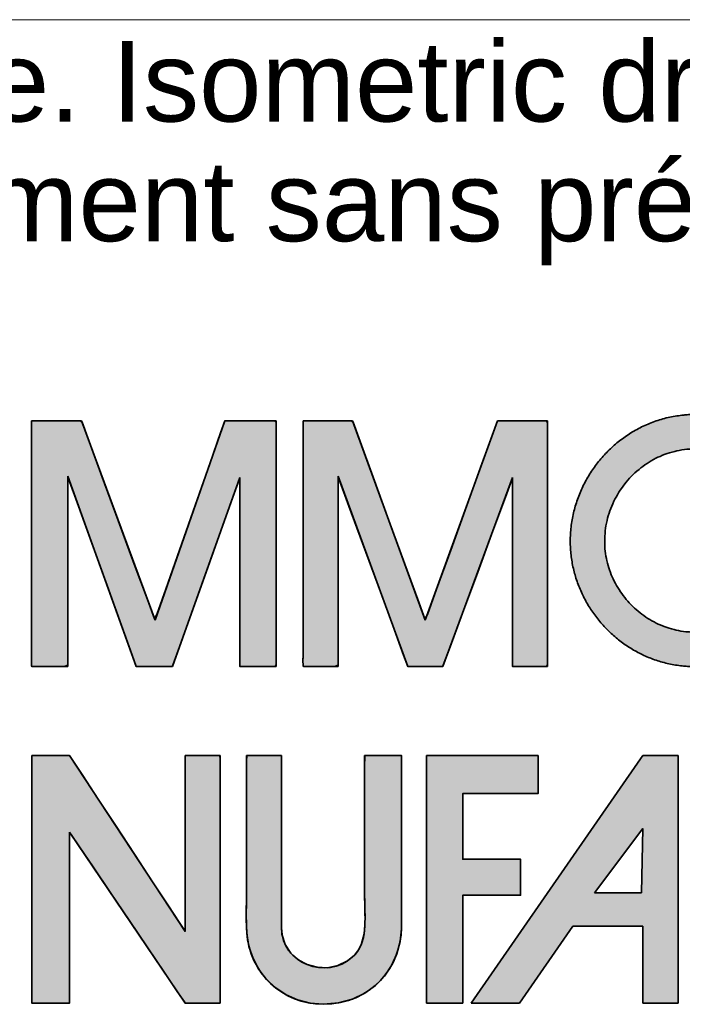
# Model space of a CAD drawing. Header units: inches. Extents: x 0 to 80, y 0 to 59.8.
# Tile 6 of 14: x 70.8 to 73.6, y 3.9 to 8. Entities that reach past the tile are written whole.
import ezdxf

# ---------------------------------------------------------------- set-up
doc = ezdxf.new("R2010")
doc.units = ezdxf.units.IN
doc.header["$MEASUREMENT"] = 0
doc.layers.add('Default', color=7, linetype='Continuous')

# ---------------------------------------------------------------- blocks, each defined once
blk = doc.blocks.new('block_2')
at = {"layer": 'Default', "linetype": 'Continuous', "lineweight": 5}
for points in [[(-0.49028, 0.22347), (-0.49028, 0.2089), (-0.49028, 0.19433), (-0.49028, 0.17976), (-0.49028, 0.16519), (-0.49028, 0.15063), (-0.49028, 0.13606), (-0.49028, 0.12149), (-0.49028, 0.10692), (-0.49028, 0.09236), (-0.49028, 0.08284), (-0.49028, 0.07209), (-0.49028, 0.06024), (-0.49028, 0.04804), (-0.49028, 0.03624), (-0.49028, 0.02558), (-0.49028, 0.01683), (-0.49028, 0.01072), (-0.49028, 0.008), (-0.48953, 0.00793), (-0.48684, 0.00793), (-0.48272, 0.00793), (-0.47769, 0.00793), (-0.47227, 0.00793), (-0.467, 0.00793), (-0.4624, 0.00793), (-0.459, 0.00793), (-0.45732, 0.00793), (-0.45723, 0.01064), (-0.45723, 0.02202), (-0.45723, 0.0401), (-0.45723, 0.06251), (-0.45723, 0.08686), (-0.45723, 0.11078), (-0.45723, 0.13189), (-0.45723, 0.14781), (-0.45723, 0.15616), (-0.45582, 0.15477), (-0.44862, 0.14412), (-0.43674, 0.12655), (-0.4218, 0.10444), (-0.40538, 0.08016), (-0.38912, 0.05611), (-0.37461, 0.03464), (-0.36346, 0.01815), (-0.35728, 0.00901), (-0.35624, 0.00793), (-0.35422, 0.00793), (-0.35074, 0.00793), (-0.34629, 0.00793), (-0.34136, 0.00793), (-0.33642, 0.00793), (-0.33197, 0.00793), (-0.32849, 0.00793), (-0.32647, 0.00793), (-0.32616, 0.0095), (-0.32616, 0.02272), (-0.32616, 0.04659), (-0.32616, 0.07765), (-0.32616, 0.11247), (-0.32616, 0.1476), (-0.32616, 0.1796), (-0.32616, 0.20503), (-0.32616, 0.22045), (-0.3263, 0.22347), (-0.328, 0.22347), (-0.33125, 0.22347), (-0.33556, 0.22347), (-0.34044, 0.22347), (-0.34542, 0.22347), (-0.34999, 0.22347), (-0.35368, 0.22347), (-0.356, 0.22347), (-0.35655, 0.22306), (-0.35655, 0.21531), (-0.35655, 0.19955), (-0.35655, 0.17823), (-0.35655, 0.15379), (-0.35655, 0.12869), (-0.35655, 0.10537), (-0.35655, 0.08628), (-0.35655, 0.07385), (-0.35667, 0.07053), (-0.36122, 0.07744), (-0.37117, 0.09258), (-0.38492, 0.11349), (-0.40087, 0.13774), (-0.4174, 0.16288), (-0.4329, 0.18647), (-0.44578, 0.20605), (-0.45442, 0.21918), (-0.45724, 0.22347), (-0.45855, 0.22347), (-0.46168, 0.22347), (-0.4661, 0.22347), (-0.47129, 0.22347), (-0.47672, 0.22347), (-0.48186, 0.22347), (-0.48619, 0.22347), (-0.48917, 0.22347)], [(-0.2365, 0.0069), (-0.2231, 0.00805), (-0.21099, 0.01135), (-0.20024, 0.01652), (-0.19092, 0.02332), (-0.18311, 0.03147), (-0.17687, 0.04072), (-0.17228, 0.05081), (-0.1694, 0.06148), (-0.16832, 0.07247), (-0.16831, 0.07768), (-0.16831, 0.09055), (-0.16831, 0.10973), (-0.16831, 0.13283), (-0.16831, 0.15746), (-0.16831, 0.18121), (-0.16831, 0.2017), (-0.16831, 0.21652), (-0.16831, 0.22329), (-0.16904, 0.22347), (-0.17163, 0.22347), (-0.17562, 0.22347), (-0.18049, 0.22347), (-0.18573, 0.22347), (-0.19083, 0.22347), (-0.19528, 0.22347), (-0.19857, 0.22347), (-0.20019, 0.22347), (-0.20028, 0.21349), (-0.20028, 0.19976), (-0.20028, 0.18603), (-0.20028, 0.1723), (-0.20028, 0.15858), (-0.20028, 0.14485), (-0.20028, 0.13112), (-0.20028, 0.11739), (-0.20028, 0.10367), (-0.20024, 0.09506), (-0.20008, 0.08918), (-0.19995, 0.08314), (-0.20002, 0.07706), (-0.20045, 0.07104), (-0.20141, 0.0652), (-0.20305, 0.05963), (-0.20556, 0.05445), (-0.20908, 0.04976), (-0.21526, 0.04461), (-0.22367, 0.04056), (-0.23261, 0.03878), (-0.24163, 0.03912), (-0.25028, 0.04145), (-0.25811, 0.04564), (-0.26469, 0.05156), (-0.26955, 0.05907), (-0.27227, 0.06803), (-0.27268, 0.07457), (-0.27268, 0.08377), (-0.27268, 0.10038), (-0.27268, 0.12199), (-0.27268, 0.14623), (-0.27268, 0.17067), (-0.27268, 0.19294), (-0.27268, 0.21064), (-0.27268, 0.22137), (-0.27282, 0.22347), (-0.27453, 0.22347), (-0.27778, 0.22347), (-0.28209, 0.22347), (-0.28698, 0.22347), (-0.29196, 0.22347), (-0.29654, 0.22347), (-0.30024, 0.22347), (-0.30256, 0.22347), (-0.30311, 0.22011), (-0.30311, 0.20779), (-0.30311, 0.19546), (-0.30311, 0.18314), (-0.30311, 0.17082), (-0.30311, 0.1585), (-0.30311, 0.14618), (-0.30311, 0.13386), (-0.30311, 0.12154), (-0.30311, 0.11062), (-0.30314, 0.10604), (-0.3032, 0.10144), (-0.30327, 0.09683), (-0.30333, 0.09222), (-0.30337, 0.0876), (-0.30337, 0.08299), (-0.30331, 0.07838), (-0.30318, 0.07379), (-0.30291, 0.06857), (-0.3011, 0.05732), (-0.29751, 0.04679), (-0.2923, 0.03716), (-0.28563, 0.02857), (-0.27769, 0.02119), (-0.26864, 0.01518), (-0.25864, 0.01068), (-0.24787, 0.00787)], [(-0.14629, 0.22347), (-0.14629, 0.21744), (-0.14629, 0.20105), (-0.14629, 0.17691), (-0.14629, 0.1476), (-0.14629, 0.1157), (-0.14629, 0.0838), (-0.14629, 0.05449), (-0.14629, 0.03035), (-0.14629, 0.01397), (-0.14629, 0.00793), (-0.14541, 0.00793), (-0.14302, 0.00793), (-0.13949, 0.00793), (-0.13521, 0.00793), (-0.13055, 0.00793), (-0.12589, 0.00793), (-0.1216, 0.00793), (-0.11808, 0.00793), (-0.11568, 0.00793), (-0.1148, 0.00793), (-0.1148, 0.01056), (-0.1148, 0.0177), (-0.1148, 0.02821), (-0.1148, 0.04098), (-0.1148, 0.05487), (-0.1148, 0.06876), (-0.1148, 0.08153), (-0.1148, 0.09204), (-0.1148, 0.09918), (-0.1148, 0.10181), (-0.11339, 0.10181), (-0.10957, 0.10181), (-0.10393, 0.10181), (-0.09709, 0.10181), (-0.08964, 0.10181), (-0.08219, 0.10181), (-0.07535, 0.10181), (-0.06971, 0.10181), (-0.06589, 0.10181), (-0.06448, 0.10181), (-0.06448, 0.10269), (-0.06448, 0.10508), (-0.06448, 0.1086), (-0.06448, 0.11288), (-0.06448, 0.11753), (-0.06448, 0.12219), (-0.06448, 0.12647), (-0.06448, 0.12999), (-0.06448, 0.13238), (-0.06448, 0.13326), (-0.06589, 0.13326), (-0.06971, 0.13326), (-0.07535, 0.13326), (-0.08219, 0.13326), (-0.08964, 0.13326), (-0.09709, 0.13326), (-0.10393, 0.13326), (-0.10957, 0.13326), (-0.11339, 0.13326), (-0.1148, 0.13326), (-0.1148, 0.13486), (-0.1148, 0.1392), (-0.1148, 0.14561), (-0.1148, 0.15338), (-0.1148, 0.16184), (-0.1148, 0.1703), (-0.1148, 0.17807), (-0.1148, 0.18447), (-0.1148, 0.18882), (-0.1148, 0.19042), (-0.11297, 0.19042), (-0.10798, 0.19042), (-0.10064, 0.19042), (-0.09173, 0.19042), (-0.08203, 0.19042), (-0.07233, 0.19042), (-0.06342, 0.19042), (-0.05608, 0.19042), (-0.0511, 0.19042), (-0.04926, 0.19042), (-0.04926, 0.19134), (-0.04926, 0.19385), (-0.04926, 0.19755), (-0.04926, 0.20204), (-0.04926, 0.20693), (-0.04926, 0.21182), (-0.04926, 0.21631), (-0.04926, 0.22001), (-0.04926, 0.22252), (-0.04926, 0.22345), (-0.05132, 0.22345), (-0.05699, 0.22345), (-0.06558, 0.22345), (-0.07634, 0.22346), (-0.08856, 0.22346), (-0.10152, 0.22346), (-0.1145, 0.22347), (-0.12677, 0.22347), (-0.13761, 0.22347)]]:
    blk.add_hatch(color=7, dxfattribs=at).paths.add_polyline_path(points)
h = blk.add_hatch(color=7, dxfattribs=at)
h.paths.add_polyline_path([(0.04198, 0.22347), (0.04001, 0.22064), (-0.10749, 0.00793), (-0.06554, 0.00793), (-0.01885, 0.07507), (0.04198, 0.07507), (0.04198, 0.00793), (0.07292, 0.00793), (0.07292, 0.22347)])
h.paths.add_polyline_path([(0.04093, 0.10388), (0.04198, 0.16001), (0, 0.10388)])
at = {"layer": 'Default', "color": 7, "linetype": 'Continuous', "lineweight": 35}
for p, q in [((0.04198, 0.22347), (0.04001, 0.22064)), ((0.07292, 0.22347), (0.04198, 0.22347)), ((0.07292, 0.00793), (0.07292, 0.22347)), ((0.04001, 0.22064), (-0.10749, 0.00793)), ((0, 0.10388), (0.04198, 0.16001)), ((0.04198, 0.16001), (0.04093, 0.10388)), ((0.04093, 0.10388), (0, 0.10388)), ((-0.06554, 0.00793), (-0.01885, 0.07507)), ((-0.01885, 0.07507), (0.04198, 0.07507)), ((0.04198, 0.07507), (0.04198, 0.00793)), ((-0.10749, 0.00793), (-0.06554, 0.00793)), ((0.04198, 0.00793), (0.07292, 0.00793))]:
    blk.add_line(p, q, dxfattribs=at)
for points in [[(-0.49028, 0.22347), (-0.48917, 0.22347), (-0.48619, 0.22347), (-0.48186, 0.22347), (-0.47672, 0.22347), (-0.47129, 0.22347), (-0.4661, 0.22347), (-0.46168, 0.22347), (-0.45855, 0.22347), (-0.45724, 0.22347), (-0.45442, 0.21918), (-0.44578, 0.20605), (-0.4329, 0.18647), (-0.4174, 0.16288), (-0.40087, 0.13774), (-0.38492, 0.11349), (-0.37117, 0.09258), (-0.36122, 0.07744), (-0.35667, 0.07053), (-0.35655, 0.07385), (-0.35655, 0.08628), (-0.35655, 0.10537), (-0.35655, 0.12869), (-0.35655, 0.15379), (-0.35655, 0.17823), (-0.35655, 0.19955), (-0.35655, 0.21531), (-0.35655, 0.22306), (-0.356, 0.22347), (-0.35368, 0.22347), (-0.34999, 0.22347), (-0.34542, 0.22347), (-0.34044, 0.22347), (-0.33556, 0.22347), (-0.33125, 0.22347), (-0.328, 0.22347), (-0.3263, 0.22347), (-0.32616, 0.22045), (-0.32616, 0.20503), (-0.32616, 0.1796), (-0.32616, 0.1476), (-0.32616, 0.11247), (-0.32616, 0.07765), (-0.32616, 0.04659), (-0.32616, 0.02272), (-0.32616, 0.0095), (-0.32647, 0.00793), (-0.32849, 0.00793), (-0.33197, 0.00793), (-0.33642, 0.00793), (-0.34136, 0.00793), (-0.34629, 0.00793), (-0.35074, 0.00793), (-0.35422, 0.00793), (-0.35624, 0.00793), (-0.35728, 0.00901), (-0.36346, 0.01815), (-0.37461, 0.03464), (-0.38912, 0.05611), (-0.40538, 0.08016), (-0.4218, 0.10444), (-0.43674, 0.12655), (-0.44862, 0.14412), (-0.45582, 0.15477), (-0.45723, 0.15616), (-0.45723, 0.14781), (-0.45723, 0.13189), (-0.45723, 0.11078), (-0.45723, 0.08686), (-0.45723, 0.06251), (-0.45723, 0.0401), (-0.45723, 0.02202), (-0.45723, 0.01064), (-0.45732, 0.00793), (-0.459, 0.00793), (-0.4624, 0.00793), (-0.467, 0.00793), (-0.47227, 0.00793), (-0.47769, 0.00793), (-0.48272, 0.00793), (-0.48684, 0.00793), (-0.48953, 0.00793), (-0.49028, 0.008), (-0.49028, 0.01072), (-0.49028, 0.01683), (-0.49028, 0.02558), (-0.49028, 0.03624), (-0.49028, 0.04804), (-0.49028, 0.06024), (-0.49028, 0.07209), (-0.49028, 0.08284), (-0.49028, 0.09236), (-0.49028, 0.10692), (-0.49028, 0.12149), (-0.49028, 0.13606), (-0.49028, 0.15063), (-0.49028, 0.16519), (-0.49028, 0.17976), (-0.49028, 0.19433), (-0.49028, 0.2089), (-0.49028, 0.22347)], [(-0.2365, 0.0069), (-0.2231, 0.00805), (-0.21099, 0.01135), (-0.20024, 0.01652), (-0.19092, 0.02332), (-0.18311, 0.03147), (-0.17687, 0.04072), (-0.17228, 0.05081), (-0.1694, 0.06148), (-0.16832, 0.07247), (-0.16831, 0.07768), (-0.16831, 0.09055), (-0.16831, 0.10973), (-0.16831, 0.13283), (-0.16831, 0.15746), (-0.16831, 0.18121), (-0.16831, 0.2017), (-0.16831, 0.21652), (-0.16831, 0.22329), (-0.16904, 0.22347), (-0.17163, 0.22347), (-0.17562, 0.22347), (-0.18049, 0.22347), (-0.18573, 0.22347), (-0.19083, 0.22347), (-0.19528, 0.22347), (-0.19857, 0.22347), (-0.20019, 0.22347), (-0.20028, 0.21349), (-0.20028, 0.19976), (-0.20028, 0.18603), (-0.20028, 0.1723), (-0.20028, 0.15858), (-0.20028, 0.14485), (-0.20028, 0.13112), (-0.20028, 0.11739), (-0.20028, 0.10367), (-0.20024, 0.09506), (-0.20008, 0.08918), (-0.19995, 0.08314), (-0.20002, 0.07706), (-0.20045, 0.07104), (-0.20141, 0.0652), (-0.20305, 0.05963), (-0.20556, 0.05445), (-0.20908, 0.04976), (-0.21526, 0.04461), (-0.22367, 0.04056), (-0.23261, 0.03878), (-0.24163, 0.03912), (-0.25028, 0.04145), (-0.25811, 0.04564), (-0.26469, 0.05156), (-0.26955, 0.05907), (-0.27227, 0.06803), (-0.27268, 0.07457), (-0.27268, 0.08377), (-0.27268, 0.10038), (-0.27268, 0.12199), (-0.27268, 0.14623), (-0.27268, 0.17067), (-0.27268, 0.19294), (-0.27268, 0.21064), (-0.27268, 0.22137), (-0.27282, 0.22347), (-0.27453, 0.22347), (-0.27778, 0.22347), (-0.28209, 0.22347), (-0.28698, 0.22347), (-0.29196, 0.22347), (-0.29654, 0.22347), (-0.30024, 0.22347), (-0.30256, 0.22347), (-0.30311, 0.22011), (-0.30311, 0.20779), (-0.30311, 0.19546), (-0.30311, 0.18314), (-0.30311, 0.17082), (-0.30311, 0.1585), (-0.30311, 0.14618), (-0.30311, 0.13386), (-0.30311, 0.12154), (-0.30311, 0.11062), (-0.30314, 0.10604), (-0.3032, 0.10144), (-0.30327, 0.09683), (-0.30333, 0.09222), (-0.30337, 0.0876), (-0.30337, 0.08299), (-0.30331, 0.07838), (-0.30318, 0.07379), (-0.30291, 0.06857), (-0.3011, 0.05732), (-0.29751, 0.04679), (-0.2923, 0.03716), (-0.28563, 0.02857), (-0.27769, 0.02119), (-0.26864, 0.01518), (-0.25864, 0.01068), (-0.24787, 0.00787), (-0.2365, 0.0069)], [(-0.14629, 0.22347), (-0.14629, 0.21744), (-0.14629, 0.20105), (-0.14629, 0.17691), (-0.14629, 0.1476), (-0.14629, 0.1157), (-0.14629, 0.0838), (-0.14629, 0.05449), (-0.14629, 0.03035), (-0.14629, 0.01397), (-0.14629, 0.00793), (-0.14541, 0.00793), (-0.14302, 0.00793), (-0.13949, 0.00793), (-0.13521, 0.00793), (-0.13055, 0.00793), (-0.12589, 0.00793), (-0.1216, 0.00793), (-0.11808, 0.00793), (-0.11568, 0.00793), (-0.1148, 0.00793), (-0.1148, 0.01056), (-0.1148, 0.0177), (-0.1148, 0.02821), (-0.1148, 0.04098), (-0.1148, 0.05487), (-0.1148, 0.06876), (-0.1148, 0.08153), (-0.1148, 0.09204), (-0.1148, 0.09918), (-0.1148, 0.10181), (-0.11339, 0.10181), (-0.10957, 0.10181), (-0.10393, 0.10181), (-0.09709, 0.10181), (-0.08964, 0.10181), (-0.08219, 0.10181), (-0.07535, 0.10181), (-0.06971, 0.10181), (-0.06589, 0.10181), (-0.06448, 0.10181), (-0.06448, 0.10269), (-0.06448, 0.10508), (-0.06448, 0.1086), (-0.06448, 0.11288), (-0.06448, 0.11753), (-0.06448, 0.12219), (-0.06448, 0.12647), (-0.06448, 0.12999), (-0.06448, 0.13238), (-0.06448, 0.13326), (-0.06589, 0.13326), (-0.06971, 0.13326), (-0.07535, 0.13326), (-0.08219, 0.13326), (-0.08964, 0.13326), (-0.09709, 0.13326), (-0.10393, 0.13326), (-0.10957, 0.13326), (-0.11339, 0.13326), (-0.1148, 0.13326), (-0.1148, 0.13486), (-0.1148, 0.1392), (-0.1148, 0.14561), (-0.1148, 0.15338), (-0.1148, 0.16184), (-0.1148, 0.1703), (-0.1148, 0.17807), (-0.1148, 0.18447), (-0.1148, 0.18882), (-0.1148, 0.19042), (-0.11297, 0.19042), (-0.10798, 0.19042), (-0.10064, 0.19042), (-0.09173, 0.19042), (-0.08203, 0.19042), (-0.07233, 0.19042), (-0.06342, 0.19042), (-0.05608, 0.19042), (-0.0511, 0.19042), (-0.04926, 0.19042), (-0.04926, 0.19134), (-0.04926, 0.19385), (-0.04926, 0.19755), (-0.04926, 0.20204), (-0.04926, 0.20693), (-0.04926, 0.21182), (-0.04926, 0.21631), (-0.04926, 0.22001), (-0.04926, 0.22252), (-0.04926, 0.22345), (-0.05132, 0.22345), (-0.05699, 0.22345), (-0.06558, 0.22345), (-0.07634, 0.22346), (-0.08856, 0.22346), (-0.10152, 0.22346), (-0.1145, 0.22347), (-0.12677, 0.22347), (-0.13761, 0.22347), (-0.14629, 0.22347)]]:
    blk.add_lwpolyline(points, close=True, dxfattribs=at)
at = {"layer": 'Default', "color": 7, "linetype": 'Continuous', "lineweight": 35, "const_width": 0.00035}
for points in [[(0.04198, 0.22347), (0.04001, 0.22064), (-0.10749, 0.00793), (-0.06554, 0.00793), (-0.01885, 0.07507), (0.04198, 0.07507), (0.04198, 0.00793), (0.07292, 0.00793), (0.07292, 0.22347), (0.04198, 0.22347)], [(0.04093, 0.10388), (0, 0.10388), (0.04198, 0.16001), (0.04093, 0.10388)]]:
    blk.add_lwpolyline(points, close=True, dxfattribs=at)
at = {"layer": 'Default', "color": 7, "linetype": 'Continuous', "lineweight": 35}
for points in [[(-0.49028, 0.22347), (-0.49028, 0.22347), (-0.45723, 0.22347), (-0.45723, 0.22347)], [(-0.45723, 0.22347), (-0.45723, 0.22347), (-0.35655, 0.07035), (-0.35655, 0.07035)], [(-0.35655, 0.07035), (-0.35655, 0.07035), (-0.35655, 0.22347), (-0.35655, 0.22347)], [(-0.35655, 0.22347), (-0.35655, 0.22347), (-0.32616, 0.22347), (-0.32616, 0.22347)], [(-0.32616, 0.22347), (-0.32616, 0.22347), (-0.32616, 0.00793), (-0.32616, 0.00793)], [(-0.27268, 0.22347), (-0.27268, 0.22347), (-0.30311, 0.22347), (-0.30311, 0.22347)], [(-0.27268, 0.07348), (-0.27268, 0.07348), (-0.27268, 0.22347), (-0.27268, 0.22347)], [(-0.16831, 0.22347), (-0.16831, 0.22347), (-0.20028, 0.22347), (-0.20028, 0.22347)], [(-0.16831, 0.07348), (-0.16831, 0.07348), (-0.16831, 0.22347), (-0.16831, 0.22347)], [(-0.14629, 0.22347), (-0.14629, 0.22347), (-0.14629, 0.00793), (-0.14629, 0.00793)], [(-0.04926, 0.22345), (-0.04926, 0.22345), (-0.12172, 0.22347), (-0.14629, 0.22347)], [(-0.04926, 0.19042), (-0.04926, 0.19042), (-0.04926, 0.22345), (-0.04926, 0.22345)], [(-0.1148, 0.13326), (-0.1148, 0.13326), (-0.1148, 0.19042), (-0.1148, 0.19042)], [(-0.1148, 0.19042), (-0.1148, 0.19042), (-0.04926, 0.19042), (-0.04926, 0.19042)], [(-0.35655, 0.00793), (-0.35655, 0.00793), (-0.45723, 0.15686), (-0.45723, 0.15686)], [(-0.45723, 0.15686), (-0.45723, 0.15686), (-0.45723, 0.00793), (-0.45723, 0.00793)], [(-0.06448, 0.13326), (-0.06448, 0.13326), (-0.1148, 0.13326), (-0.1148, 0.13326)], [(-0.06448, 0.10181), (-0.06448, 0.10181), (-0.06448, 0.13326), (-0.06448, 0.13326)], [(-0.1148, 0.00793), (-0.1148, 0.00793), (-0.1148, 0.10181), (-0.1148, 0.10181)], [(-0.1148, 0.10181), (-0.1148, 0.10181), (-0.06448, 0.10181), (-0.06448, 0.10181)], [(-0.2365, 0.0069), (-0.19401, 0.0069), (-0.16831, 0.03994), (-0.16831, 0.07348)], [(-0.45723, 0.00793), (-0.45723, 0.00793), (-0.49028, 0.00793), (-0.49028, 0.00793)], [(-0.32616, 0.00793), (-0.32616, 0.00793), (-0.35655, 0.00793), (-0.35655, 0.00793)], [(-0.14629, 0.00793), (-0.14629, 0.00793), (-0.1148, 0.00793), (-0.1148, 0.00793)]]:
    blk.add_open_spline(points, degree=3, dxfattribs=at)
for points, knots in [([(-0.49028, 0.00793), (-0.49028, 0.00793), (-0.49028, 0.0669), (-0.49028, 0.09103), (-0.49028, 0.13518), (-0.49028, 0.17931), (-0.49028, 0.22347)], [0, 0, 0, 0, 0.5, 0.5, 0.5, 1, 1, 1, 1]), ([(-0.30311, 0.22347), (-0.30311, 0.18612), (-0.30311, 0.14879), (-0.30311, 0.11146), (-0.30311, 0.09759), (-0.30379, 0.08349), (-0.30298, 0.06962), (-0.30093, 0.03442), (-0.2717, 0.0069), (-0.2365, 0.0069)], [0, 0, 0, 0, 0.333333, 0.333333, 0.333333, 0.666667, 0.666667, 0.666667, 1, 1, 1, 1]), ([(-0.20028, 0.22347), (-0.20028, 0.18187), (-0.20028, 0.14027), (-0.20028, 0.09867), (-0.20028, 0.08177), (-0.19699, 0.0603), (-0.21106, 0.04782), (-0.23348, 0.02796), (-0.27268, 0.04214), (-0.27268, 0.07348)], [0, 0, 0, 0, 0.333333, 0.333333, 0.333333, 0.666667, 0.666667, 0.666667, 1, 1, 1, 1])]:
    blk.add_open_spline(points, degree=3, knots=knots, dxfattribs=at)
blk = doc.blocks.new('Block1')
at = {"layer": 'Default', "linetype": 'Continuous', "lineweight": 5}
h = blk.add_hatch(color=7, dxfattribs=at)
edge = h.paths.add_edge_path()
edge.add_spline(control_points=[(2.17777, 1.22006), (2.17707, 1.22003), (2.17586, 1.21996), (2.17326, 1.21981), (2.17188, 1.21972), (2.16649, 1.2191), (2.16251, 1.21853), (2.15431, 1.2168), (2.15052, 1.21575), (2.14263, 1.21308), (2.13899, 1.2116), (2.13155, 1.20809), (2.12809, 1.20619), (2.12115, 1.2019), (2.1179, 1.19962), (2.11151, 1.19462), (2.10851, 1.19199), (2.10271, 1.18634), (2.09999, 1.18339), (2.09483, 1.17716), (2.09244, 1.17393), (2.08796, 1.16717), (2.08592, 1.1637), (2.08218, 1.15646), (2.08053, 1.1528), (2.07758, 1.14515), (2.07633, 1.14132), (2.07423, 1.13331), (2.07342, 1.12936), (2.07222, 1.12107), (2.07187, 1.11702), (2.07163, 1.10864), (2.07175, 1.10464), (2.07244, 1.09649), (2.073, 1.09271), (2.07456, 1.08492), (2.07551, 1.08124), (2.07788, 1.07375), (2.07922, 1.07021), (2.08235, 1.06308), (2.08405, 1.05969), (2.08788, 1.05297), (2.08993, 1.04977), (2.0944, 1.04351), (2.09676, 1.04053), (2.10184, 1.03477), (2.10449, 1.03205), (2.11013, 1.02683), (2.11303, 1.02441), (2.11919, 1.01978), (2.12231, 1.01768), (2.12894, 1.01371), (2.13225, 1.01195), (2.13932, 1.00868), (2.14278, 1.00729), (2.15023, 1.00479), (2.15382, 1.00379), (2.16158, 1.00211), (2.16531, 1.00153), (2.17078, 1.00091), (2.17228, 1.0008), (2.17542, 1.00061), (2.17706, 1.00052), (2.18311, 1.00055), (2.18447, 1.00065), (2.18743, 1.00086), (2.18904, 1.00098), (2.19476, 1.00167), (2.19872, 1.00231), (2.20667, 1.00406), (2.21047, 1.00513), (2.21812, 1.00772), (2.22176, 1.00918), (2.22901, 1.01256), (2.23247, 1.0144), (2.23927, 1.0185), (2.24251, 1.02069), (2.24882, 1.02546), (2.2518, 1.02798), (2.25757, 1.03338), (2.26026, 1.03619), (2.26543, 1.04217), (2.26782, 1.04524), (2.27234, 1.05176), (2.27438, 1.05506), (2.27819, 1.06207), (2.27986, 1.06557), (2.28292, 1.07302), (2.2842, 1.07669), (2.28643, 1.08452), (2.2873, 1.08835), (2.28834, 1.09448), (2.28858, 1.09639), (2.28901, 1.10011), (2.2892, 1.10192), (2.28946, 1.10479), (2.2895, 1.10578), (2.28957, 1.1077), (2.2896, 1.10862), (2.28962, 1.11118), (2.2896, 1.11176), (2.28956, 1.11311), (2.28953, 1.11388), (2.28931, 1.11645), (2.28915, 1.1182), (2.28878, 1.12184), (2.28858, 1.12372), (2.28763, 1.12986), (2.28683, 1.13371), (2.28472, 1.14159), (2.2835, 1.14532), (2.28057, 1.15283), (2.27894, 1.1564), (2.27524, 1.1635), (2.27324, 1.16688), (2.26884, 1.17351), (2.26649, 1.17667), (2.26142, 1.18279), (2.25876, 1.18568), (2.25308, 1.19123), (2.25013, 1.19383), (2.2439, 1.19877), (2.2407, 1.20104), (2.23396, 1.2053), (2.23055, 1.20721), (2.22333, 1.21074), (2.21974, 1.21227), (2.21211, 1.21501), (2.20837, 1.21613), (2.20038, 1.21801), (2.19651, 1.2187), (2.18869, 1.21963), (2.18514, 1.21982), (2.18086, 1.22009), (2.18045, 1.22011), (2.18004, 1.22013)], knot_values=[0, 0, 0, 0, 0.006253, 0.006253, 0.012505, 0.012505, 0.030829, 0.030829, 0.048882, 0.048882, 0.066764, 0.066764, 0.084548, 0.084548, 0.102286, 0.102286, 0.120012, 0.120012, 0.137747, 0.137747, 0.15551, 0.15551, 0.173315, 0.173315, 0.191184, 0.191184, 0.20915, 0.20915, 0.227262, 0.227262, 0.245593, 0.245593, 0.263702, 0.263702, 0.281026, 0.281026, 0.298163, 0.298163, 0.315172, 0.315172, 0.332097, 0.332097, 0.348969, 0.348969, 0.365805, 0.365805, 0.382621, 0.382621, 0.39943, 0.39943, 0.41625, 0.41625, 0.433104, 0.433104, 0.450033, 0.450033, 0.467091, 0.467091, 0.484355, 0.484355, 0.491212, 0.491212, 0.49807, 0.49807, 0.505746, 0.505746, 0.513421, 0.513421, 0.531337, 0.531337, 0.549023, 0.549023, 0.566548, 0.566548, 0.583962, 0.583962, 0.601305, 0.601305, 0.618607, 0.618607, 0.635893, 0.635893, 0.65319, 0.65319, 0.67053, 0.67053, 0.687954, 0.687954, 0.705517, 0.705517, 0.72329, 0.72329, 0.732328, 0.732328, 0.741367, 0.741367, 0.744906, 0.744906, 0.748446, 0.748446, 0.750825, 0.750825, 0.753204, 0.753204, 0.762224, 0.762224, 0.771244, 0.771244, 0.789037, 0.789037, 0.806664, 0.806664, 0.824184, 0.824184, 0.841639, 0.841639, 0.859056, 0.859056, 0.876456, 0.876456, 0.893855, 0.893855, 0.91127, 0.91127, 0.928728, 0.928728, 0.946265, 0.946265, 0.963936, 0.963936, 0.981815, 0.981815, 0.998218, 0.998218, 1, 1, 1, 1], degree=3, periodic=0)
edge.add_line((2.18004, 1.22013), (2.17777, 1.22006))
edge = h.paths.add_edge_path()
edge.add_spline(control_points=[(2.17867, 1.19007), (2.17774, 1.19001), (2.17497, 1.18989), (2.17104, 1.18945), (2.16692, 1.18883), (2.16235, 1.18787), (2.15839, 1.18678), (2.15398, 1.18529), (2.15021, 1.18376), (2.14597, 1.18176), (2.14241, 1.17982), (2.13838, 1.17732), (2.13507, 1.17501), (2.1313, 1.17205), (2.12826, 1.16939), (2.12479, 1.16601), (2.12205, 1.16304), (2.11895, 1.15929), (2.11654, 1.15604), (2.11384, 1.15197), (2.11179, 1.14848), (2.10955, 1.14415), (2.10788, 1.14044), (2.10614, 1.13592), (2.10487, 1.13203), (2.10365, 1.12736), (2.10282, 1.12332), (2.10213, 1.11853), (2.10177, 1.11438), (2.10163, 1.10958), (2.10175, 1.10546), (2.10215, 1.10084), (2.10271, 1.09694), (2.1036, 1.09249), (2.10458, 1.08872), (2.10595, 1.08439), (2.10732, 1.08077), (2.10915, 1.07659), (2.11088, 1.07315), (2.11315, 1.06916), (2.11522, 1.06593), (2.11789, 1.06219), (2.12028, 1.05919), (2.12332, 1.05573), (2.12599, 1.05299), (2.12935, 1.04988), (2.13229, 1.04743), (2.13593, 1.0447), (2.1391, 1.04256), (2.14296, 1.04024), (2.14635, 1.03845), (2.15039, 1.03657), (2.15397, 1.03515), (2.15816, 1.03374), (2.1619, 1.0327), (2.16621, 1.03177), (2.17009, 1.03116), (2.17403, 1.03072), (2.17703, 1.03056), (2.18013, 1.03041), (2.18199, 1.03056), (2.18545, 1.03076), (2.18987, 1.03128), (2.1939, 1.03193), (2.19855, 1.03296), (2.20242, 1.03404), (2.2069, 1.03556), (2.2106, 1.03705), (2.21488, 1.03904), (2.21838, 1.0409), (2.22243, 1.04334), (2.2257, 1.04555), (2.22946, 1.0484), (2.23247, 1.05094), (2.23591, 1.05416), (2.23864, 1.057), (2.24171, 1.06055), (2.24412, 1.06366), (2.24678, 1.0675), (2.24886, 1.07086), (2.25108, 1.07494), (2.25279, 1.07852), (2.25455, 1.08281), (2.25586, 1.08659), (2.25714, 1.09106), (2.25803, 1.09501), (2.25879, 1.09966), (2.25923, 1.10375), (2.25955, 1.10706), (2.25959, 1.1086), (2.25963, 1.11021), (2.25962, 1.1109), (2.25959, 1.11195), (2.25933, 1.11493), (2.25895, 1.11902), (2.25826, 1.12368), (2.25743, 1.12764), (2.25622, 1.13218), (2.25497, 1.13599), (2.25326, 1.14038), (2.25161, 1.14401), (2.24942, 1.14821), (2.2474, 1.15163), (2.24476, 1.15559), (2.24239, 1.15877), (2.23935, 1.16245), (2.23666, 1.16537), (2.23325, 1.16871), (2.23028, 1.17132), (2.22655, 1.17427), (2.22332, 1.17657), (2.21933, 1.17909), (2.21586, 1.18103), (2.21165, 1.18309), (2.20798, 1.18465), (2.2036, 1.18623), (2.19974, 1.18738), (2.19521, 1.18845), (2.19121, 1.18916), (2.18677, 1.18967), (2.18321, 1.1899), (2.17961, 1.19013), (2.17909, 1.19014), (2.17877, 1.19009), (2.17867, 1.19007)], knot_values=[0, 0, 0, 0, 0.012505, 0.012505, 0.030829, 0.030829, 0.048882, 0.048882, 0.066764, 0.066764, 0.084548, 0.084548, 0.102286, 0.102286, 0.120012, 0.120012, 0.137747, 0.137747, 0.15551, 0.15551, 0.173315, 0.173315, 0.191184, 0.191184, 0.20915, 0.20915, 0.227262, 0.227262, 0.245593, 0.245593, 0.263702, 0.263702, 0.281026, 0.281026, 0.298163, 0.298163, 0.315172, 0.315172, 0.332097, 0.332097, 0.348969, 0.348969, 0.365805, 0.365805, 0.382621, 0.382621, 0.39943, 0.39943, 0.41625, 0.41625, 0.433104, 0.433104, 0.450033, 0.450033, 0.467091, 0.467091, 0.484355, 0.484355, 0.49807, 0.49807, 0.49807, 0.513421, 0.513421, 0.531337, 0.531337, 0.549023, 0.549023, 0.566548, 0.566548, 0.583962, 0.583962, 0.601305, 0.601305, 0.618607, 0.618607, 0.635893, 0.635893, 0.65319, 0.65319, 0.67053, 0.67053, 0.687954, 0.687954, 0.705517, 0.705517, 0.72329, 0.72329, 0.741367, 0.741367, 0.748446, 0.748446, 0.748446, 0.753204, 0.753204, 0.771244, 0.771244, 0.789037, 0.789037, 0.806664, 0.806664, 0.824184, 0.824184, 0.841639, 0.841639, 0.859056, 0.859056, 0.876456, 0.876456, 0.893855, 0.893855, 0.91127, 0.91127, 0.928728, 0.928728, 0.946265, 0.946265, 0.963936, 0.963936, 0.981815, 0.981815, 0.998218, 0.998218, 0.998218, 1, 1, 1, 1], degree=3, periodic=0)
for points in [[(1.60251, 1.21448), (1.60251, 1.19476), (1.60251, 1.17504), (1.60251, 1.15533), (1.60251, 1.13561), (1.60251, 1.11589), (1.60251, 1.09617), (1.60251, 1.07943), (1.60251, 1.06864), (1.60251, 1.05785), (1.60251, 1.04707), (1.60251, 1.03628), (1.60251, 1.0255), (1.60251, 1.01471), (1.6025, 1.01058), (1.60246, 1.00905), (1.60241, 1.00697), (1.6024, 1.00471), (1.60245, 1.00264), (1.60259, 1.00112), (1.60287, 1.00054), (1.60754, 1.00054), (1.61221, 1.00054), (1.61688, 1.00054), (1.62155, 1.00054), (1.62622, 1.00054), (1.63089, 1.00054), (1.634, 1.00174), (1.634, 1.01777), (1.634, 1.04722), (1.634, 1.08339), (1.634, 1.11955), (1.634, 1.14901), (1.634, 1.16504), (1.63567, 1.1616), (1.64333, 1.14035), (1.65503, 1.10791), (1.66834, 1.071), (1.68084, 1.03633), (1.69012, 1.0106), (1.69375, 1.00054), (1.69566, 1.00054), (1.70055, 1.00054), (1.70713, 1.00054), (1.71415, 1.00054), (1.72031, 1.00054), (1.72435, 1.00054), (1.72565, 1.00173), (1.73134, 1.01766), (1.74178, 1.04692), (1.7546, 1.08286), (1.76742, 1.11879), (1.77786, 1.14806), (1.78354, 1.16399), (1.78397, 1.16057), (1.78397, 1.13946), (1.78397, 1.10723), (1.78397, 1.07055), (1.78397, 1.0361), (1.78397, 1.01054), (1.78397, 1.00054), (1.78588, 1.00054), (1.79077, 1.00054), (1.79735, 1.00054), (1.80436, 1.00054), (1.81052, 1.00054), (1.81456, 1.00054), (1.81544, 1.00209), (1.81544, 1.02279), (1.81544, 1.06082), (1.81544, 1.10751), (1.81544, 1.1542), (1.81544, 1.19223), (1.81544, 1.21293), (1.81419, 1.21448), (1.80847, 1.21448), (1.79974, 1.21448), (1.7898, 1.21448), (1.78047, 1.21448), (1.77355, 1.21448), (1.77084, 1.21448), (1.76715, 1.20394), (1.7577, 1.17699), (1.74498, 1.14066), (1.73143, 1.102), (1.71952, 1.06802), (1.71172, 1.04575), (1.70956, 1.04215), (1.70337, 1.05895), (1.69199, 1.0898), (1.67803, 1.12769), (1.66406, 1.16558), (1.65269, 1.19643), (1.6465, 1.21323), (1.64482, 1.21448), (1.63924, 1.21448), (1.63072, 1.21448), (1.62102, 1.21448), (1.61191, 1.21448), (1.60516, 1.21448)], [(1.83902, 1.21448), (1.83902, 1.19476), (1.83902, 1.17504), (1.83902, 1.15533), (1.83902, 1.13561), (1.83902, 1.11589), (1.83902, 1.09617), (1.83902, 1.07943), (1.83902, 1.06864), (1.83902, 1.05785), (1.83902, 1.04707), (1.83902, 1.03628), (1.83902, 1.0255), (1.83902, 1.01471), (1.83901, 1.01057), (1.83897, 1.00903), (1.83892, 1.00695), (1.8389, 1.00469), (1.83895, 1.00263), (1.8391, 1.00112), (1.83939, 1.00054), (1.84389, 1.00054), (1.8484, 1.00054), (1.85291, 1.00054), (1.85741, 1.00054), (1.86192, 1.00054), (1.86642, 1.00054), (1.86942, 1.00174), (1.86942, 1.01777), (1.86942, 1.04722), (1.86942, 1.08339), (1.86942, 1.11955), (1.86942, 1.14901), (1.86942, 1.16504), (1.87112, 1.1616), (1.87892, 1.14035), (1.89083, 1.10791), (1.90438, 1.071), (1.91711, 1.03633), (1.92655, 1.0106), (1.93025, 1.00054), (1.9321, 1.00054), (1.93682, 1.00054), (1.94319, 1.00054), (1.94996, 1.00054), (1.95592, 1.00054), (1.95982, 1.00054), (1.96111, 1.00173), (1.967, 1.01766), (1.97782, 1.04692), (1.9911, 1.08286), (2.00438, 1.11879), (2.0152, 1.14806), (2.02109, 1.16399), (2.02153, 1.16057), (2.02153, 1.13946), (2.02153, 1.10723), (2.02153, 1.07055), (2.02153, 1.0361), (2.02153, 1.01054), (2.02153, 1.00054), (2.02338, 1.00054), (2.0281, 1.00054), (2.03446, 1.00054), (2.04123, 1.00054), (2.04718, 1.00054), (2.05108, 1.00054), (2.05193, 1.00209), (2.05193, 1.02279), (2.05193, 1.06082), (2.05193, 1.10751), (2.05193, 1.1542), (2.05193, 1.19223), (2.05193, 1.21293), (2.05071, 1.21448), (2.04512, 1.21448), (2.0366, 1.21448), (2.0269, 1.21448), (2.01778, 1.21448), (2.01102, 1.21448), (2.00838, 1.21448), (2.00455, 1.20394), (1.99479, 1.17699), (1.98162, 1.14066), (1.96761, 1.102), (1.9553, 1.06802), (1.94723, 1.04575), (1.94501, 1.04215), (1.93887, 1.05895), (1.92759, 1.0898), (1.91374, 1.12769), (1.8999, 1.16558), (1.88862, 1.19643), (1.88248, 1.21323), (1.88082, 1.21448), (1.8753, 1.21448), (1.86688, 1.21448), (1.85731, 1.21448), (1.84831, 1.21448), (1.84164, 1.21448)]]:
    blk.add_hatch(color=7, dxfattribs=at).paths.add_polyline_path(points)
at = {"layer": 'Default', "color": 7, "linetype": 'Continuous', "lineweight": 35}
for points in [[(1.60251, 1.21448), (1.60516, 1.21448), (1.61191, 1.21448), (1.62102, 1.21448), (1.63072, 1.21448), (1.63924, 1.21448), (1.64482, 1.21448), (1.6465, 1.21323), (1.65269, 1.19643), (1.66406, 1.16558), (1.67803, 1.12769), (1.69199, 1.0898), (1.70337, 1.05895), (1.70956, 1.04215), (1.71172, 1.04575), (1.71952, 1.06802), (1.73143, 1.102), (1.74498, 1.14066), (1.7577, 1.17699), (1.76715, 1.20394), (1.77084, 1.21448), (1.77355, 1.21448), (1.78047, 1.21448), (1.7898, 1.21448), (1.79974, 1.21448), (1.80847, 1.21448), (1.81419, 1.21448), (1.81544, 1.21293), (1.81544, 1.19223), (1.81544, 1.1542), (1.81544, 1.10751), (1.81544, 1.06082), (1.81544, 1.02279), (1.81544, 1.00209), (1.81456, 1.00054), (1.81052, 1.00054), (1.80436, 1.00054), (1.79735, 1.00054), (1.79077, 1.00054), (1.78588, 1.00054), (1.78397, 1.00054), (1.78397, 1.01054), (1.78397, 1.0361), (1.78397, 1.07055), (1.78397, 1.10723), (1.78397, 1.13946), (1.78397, 1.16057), (1.78354, 1.16399), (1.77786, 1.14806), (1.76742, 1.11879), (1.7546, 1.08286), (1.74178, 1.04692), (1.73134, 1.01766), (1.72565, 1.00173), (1.72435, 1.00054), (1.72031, 1.00054), (1.71415, 1.00054), (1.70713, 1.00054), (1.70055, 1.00054), (1.69566, 1.00054), (1.69375, 1.00054), (1.69012, 1.0106), (1.68084, 1.03633), (1.66834, 1.071), (1.65503, 1.10791), (1.64333, 1.14035), (1.63567, 1.1616), (1.634, 1.16504), (1.634, 1.14901), (1.634, 1.11955), (1.634, 1.08339), (1.634, 1.04722), (1.634, 1.01777), (1.634, 1.00174), (1.63089, 1.00054), (1.62622, 1.00054), (1.62155, 1.00054), (1.61688, 1.00054), (1.61221, 1.00054), (1.60754, 1.00054), (1.60287, 1.00054), (1.60259, 1.00112), (1.60245, 1.00264), (1.6024, 1.00471), (1.60241, 1.00697), (1.60246, 1.00905), (1.6025, 1.01058), (1.60251, 1.01471), (1.60251, 1.0255), (1.60251, 1.03628), (1.60251, 1.04707), (1.60251, 1.05785), (1.60251, 1.06864), (1.60251, 1.07943), (1.60251, 1.09617), (1.60251, 1.11589), (1.60251, 1.13561), (1.60251, 1.15533), (1.60251, 1.17504), (1.60251, 1.19476), (1.60251, 1.21448)], [(1.83902, 1.21448), (1.84164, 1.21448), (1.84831, 1.21448), (1.85731, 1.21448), (1.86688, 1.21448), (1.8753, 1.21448), (1.88082, 1.21448), (1.88248, 1.21323), (1.88862, 1.19643), (1.8999, 1.16558), (1.91374, 1.12769), (1.92759, 1.0898), (1.93887, 1.05895), (1.94501, 1.04215), (1.94723, 1.04575), (1.9553, 1.06802), (1.96761, 1.102), (1.98162, 1.14066), (1.99479, 1.17699), (2.00455, 1.20394), (2.00838, 1.21448), (2.01102, 1.21448), (2.01778, 1.21448), (2.0269, 1.21448), (2.0366, 1.21448), (2.04512, 1.21448), (2.05071, 1.21448), (2.05193, 1.21293), (2.05193, 1.19223), (2.05193, 1.1542), (2.05193, 1.10751), (2.05193, 1.06082), (2.05193, 1.02279), (2.05193, 1.00209), (2.05108, 1.00054), (2.04718, 1.00054), (2.04123, 1.00054), (2.03446, 1.00054), (2.0281, 1.00054), (2.02338, 1.00054), (2.02153, 1.00054), (2.02153, 1.01054), (2.02153, 1.0361), (2.02153, 1.07055), (2.02153, 1.10723), (2.02153, 1.13946), (2.02153, 1.16057), (2.02109, 1.16399), (2.0152, 1.14806), (2.00438, 1.11879), (1.9911, 1.08286), (1.97782, 1.04692), (1.967, 1.01766), (1.96111, 1.00173), (1.95982, 1.00054), (1.95592, 1.00054), (1.94996, 1.00054), (1.94319, 1.00054), (1.93682, 1.00054), (1.9321, 1.00054), (1.93025, 1.00054), (1.92655, 1.0106), (1.91711, 1.03633), (1.90438, 1.071), (1.89083, 1.10791), (1.87892, 1.14035), (1.87112, 1.1616), (1.86942, 1.16504), (1.86942, 1.14901), (1.86942, 1.11955), (1.86942, 1.08339), (1.86942, 1.04722), (1.86942, 1.01777), (1.86942, 1.00174), (1.86642, 1.00054), (1.86192, 1.00054), (1.85741, 1.00054), (1.85291, 1.00054), (1.8484, 1.00054), (1.84389, 1.00054), (1.83939, 1.00054), (1.8391, 1.00112), (1.83895, 1.00263), (1.8389, 1.00469), (1.83892, 1.00695), (1.83897, 1.00903), (1.83901, 1.01057), (1.83902, 1.01471), (1.83902, 1.0255), (1.83902, 1.03628), (1.83902, 1.04707), (1.83902, 1.05785), (1.83902, 1.06864), (1.83902, 1.07943), (1.83902, 1.09617), (1.83902, 1.11589), (1.83902, 1.13561), (1.83902, 1.15533), (1.83902, 1.17504), (1.83902, 1.19476), (1.83902, 1.21448)]]:
    blk.add_lwpolyline(points, close=True, dxfattribs=at)
for points, knots in [([(2.17777, 1.22006), (2.17707, 1.22003), (2.17586, 1.21996), (2.17326, 1.21981), (2.17188, 1.21972), (2.16649, 1.2191), (2.16251, 1.21853), (2.15431, 1.2168), (2.15052, 1.21575), (2.14263, 1.21308), (2.13899, 1.2116), (2.13155, 1.20809), (2.12809, 1.20619), (2.12115, 1.2019), (2.1179, 1.19962), (2.11151, 1.19462), (2.10851, 1.19199), (2.10271, 1.18634), (2.09999, 1.18339), (2.09483, 1.17716), (2.09244, 1.17393), (2.08796, 1.16717), (2.08592, 1.1637), (2.08218, 1.15646), (2.08053, 1.1528), (2.07758, 1.14515), (2.07633, 1.14132), (2.07423, 1.13331), (2.07342, 1.12936), (2.07222, 1.12107), (2.07187, 1.11702), (2.07163, 1.10864), (2.07175, 1.10464), (2.07244, 1.09649), (2.073, 1.09271), (2.07456, 1.08492), (2.07551, 1.08124), (2.07788, 1.07375), (2.07922, 1.07021), (2.08235, 1.06308), (2.08405, 1.05969), (2.08788, 1.05297), (2.08993, 1.04977), (2.0944, 1.04351), (2.09676, 1.04053), (2.10184, 1.03477), (2.10449, 1.03205), (2.11013, 1.02683), (2.11303, 1.02441), (2.11919, 1.01978), (2.12231, 1.01768), (2.12894, 1.01371), (2.13225, 1.01195), (2.13932, 1.00868), (2.14278, 1.00729), (2.15023, 1.00479), (2.15382, 1.00379), (2.16158, 1.00211), (2.16531, 1.00153), (2.17078, 1.00091), (2.17228, 1.0008), (2.17542, 1.00061), (2.17706, 1.00052), (2.18311, 1.00055), (2.18447, 1.00065), (2.18743, 1.00086), (2.18904, 1.00098), (2.19476, 1.00167), (2.19872, 1.00231), (2.20667, 1.00406), (2.21047, 1.00513), (2.21812, 1.00772), (2.22176, 1.00918), (2.22901, 1.01256), (2.23247, 1.0144), (2.23927, 1.0185), (2.24251, 1.02069), (2.24882, 1.02546), (2.2518, 1.02798), (2.25757, 1.03338), (2.26026, 1.03619), (2.26543, 1.04217), (2.26782, 1.04524), (2.27234, 1.05176), (2.27438, 1.05506), (2.27819, 1.06207), (2.27986, 1.06557), (2.28292, 1.07302), (2.2842, 1.07669), (2.28643, 1.08452), (2.2873, 1.08835), (2.28834, 1.09448), (2.28858, 1.09639), (2.28901, 1.10011), (2.2892, 1.10192), (2.28946, 1.10479), (2.2895, 1.10578), (2.28957, 1.1077), (2.2896, 1.10862), (2.28962, 1.11118), (2.2896, 1.11176), (2.28956, 1.11311), (2.28953, 1.11388), (2.28931, 1.11645), (2.28915, 1.1182), (2.28878, 1.12184), (2.28858, 1.12372), (2.28763, 1.12986), (2.28683, 1.13371), (2.28472, 1.14159), (2.2835, 1.14532), (2.28057, 1.15283), (2.27894, 1.1564), (2.27524, 1.1635), (2.27324, 1.16688), (2.26884, 1.17351), (2.26649, 1.17667), (2.26142, 1.18279), (2.25876, 1.18568), (2.25308, 1.19123), (2.25013, 1.19383), (2.2439, 1.19877), (2.2407, 1.20104), (2.23396, 1.2053), (2.23055, 1.20721), (2.22333, 1.21074), (2.21974, 1.21227), (2.21211, 1.21501), (2.20837, 1.21613), (2.20038, 1.21801), (2.19651, 1.2187), (2.18869, 1.21963), (2.18514, 1.21982), (2.18086, 1.22009), (2.18045, 1.22011), (2.18004, 1.22013)], [0, 0, 0, 0, 0.006253, 0.006253, 0.012505, 0.012505, 0.030829, 0.030829, 0.048882, 0.048882, 0.066764, 0.066764, 0.084548, 0.084548, 0.102286, 0.102286, 0.120012, 0.120012, 0.137747, 0.137747, 0.15551, 0.15551, 0.173315, 0.173315, 0.191184, 0.191184, 0.20915, 0.20915, 0.227262, 0.227262, 0.245593, 0.245593, 0.263702, 0.263702, 0.281026, 0.281026, 0.298163, 0.298163, 0.315172, 0.315172, 0.332097, 0.332097, 0.348969, 0.348969, 0.365805, 0.365805, 0.382621, 0.382621, 0.39943, 0.39943, 0.41625, 0.41625, 0.433104, 0.433104, 0.450033, 0.450033, 0.467091, 0.467091, 0.484355, 0.484355, 0.491212, 0.491212, 0.49807, 0.49807, 0.505746, 0.505746, 0.513421, 0.513421, 0.531337, 0.531337, 0.549023, 0.549023, 0.566548, 0.566548, 0.583962, 0.583962, 0.601305, 0.601305, 0.618607, 0.618607, 0.635893, 0.635893, 0.65319, 0.65319, 0.67053, 0.67053, 0.687954, 0.687954, 0.705517, 0.705517, 0.72329, 0.72329, 0.732328, 0.732328, 0.741367, 0.741367, 0.744906, 0.744906, 0.748446, 0.748446, 0.750825, 0.750825, 0.753204, 0.753204, 0.762224, 0.762224, 0.771244, 0.771244, 0.789037, 0.789037, 0.806664, 0.806664, 0.824184, 0.824184, 0.841639, 0.841639, 0.859056, 0.859056, 0.876456, 0.876456, 0.893855, 0.893855, 0.91127, 0.91127, 0.928728, 0.928728, 0.946265, 0.946265, 0.963936, 0.963936, 0.981815, 0.981815, 0.998218, 0.998218, 1, 1, 1, 1]), ([(1.634, 1.00054), (1.62362, 1.00054), (1.61324, 1.00054), (1.60287, 1.00054), (1.60208, 1.00054), (1.60251, 1.01015), (1.60251, 1.01112), (1.60251, 1.03508), (1.60251, 1.05905), (1.60251, 1.08302), (1.60251, 1.12684), (1.60251, 1.17066), (1.60251, 1.21448)], [0, 0, 0, 0, 0.25, 0.25, 0.25, 0.5, 0.5, 0.5, 0.75, 0.75, 0.75, 1, 1, 1, 1]), ([(1.86942, 1.00054), (1.85942, 1.00054), (1.8494, 1.00054), (1.83939, 1.00054), (1.83858, 1.00054), (1.83902, 1.0101), (1.83902, 1.01112), (1.83902, 1.03508), (1.83902, 1.05905), (1.83902, 1.08302), (1.83902, 1.12684), (1.83902, 1.17066), (1.83902, 1.21448)], [0, 0, 0, 0, 0.25, 0.25, 0.25, 0.5, 0.5, 0.5, 0.75, 0.75, 0.75, 1, 1, 1, 1]), ([(2.17867, 1.19007), (2.17774, 1.19001), (2.17497, 1.18989), (2.17104, 1.18945), (2.16692, 1.18883), (2.16235, 1.18787), (2.15839, 1.18678), (2.15398, 1.18529), (2.15021, 1.18376), (2.14597, 1.18176), (2.14241, 1.17982), (2.13838, 1.17732), (2.13507, 1.17501), (2.1313, 1.17205), (2.12826, 1.16939), (2.12479, 1.16601), (2.12205, 1.16304), (2.11895, 1.15929), (2.11654, 1.15604), (2.11384, 1.15197), (2.11179, 1.14848), (2.10955, 1.14415), (2.10788, 1.14044), (2.10614, 1.13592), (2.10487, 1.13203), (2.10365, 1.12736), (2.10282, 1.12332), (2.10213, 1.11853), (2.10177, 1.11438), (2.10163, 1.10958), (2.10175, 1.10546), (2.10215, 1.10084), (2.10271, 1.09694), (2.1036, 1.09249), (2.10458, 1.08872), (2.10595, 1.08439), (2.10732, 1.08077), (2.10915, 1.07659), (2.11088, 1.07315), (2.11315, 1.06916), (2.11522, 1.06593), (2.11789, 1.06219), (2.12028, 1.05919), (2.12332, 1.05573), (2.12599, 1.05299), (2.12935, 1.04988), (2.13229, 1.04743), (2.13593, 1.0447), (2.1391, 1.04256), (2.14296, 1.04024), (2.14635, 1.03845), (2.15039, 1.03657), (2.15397, 1.03515), (2.15816, 1.03374), (2.1619, 1.0327), (2.16621, 1.03177), (2.17009, 1.03116), (2.17403, 1.03072), (2.17703, 1.03056), (2.18013, 1.03041), (2.18199, 1.03056), (2.18545, 1.03076), (2.18987, 1.03128), (2.1939, 1.03193), (2.19855, 1.03296), (2.20242, 1.03404), (2.2069, 1.03556), (2.2106, 1.03705), (2.21488, 1.03904), (2.21838, 1.0409), (2.22243, 1.04334), (2.2257, 1.04555), (2.22946, 1.0484), (2.23247, 1.05094), (2.23591, 1.05416), (2.23864, 1.057), (2.24171, 1.06055), (2.24412, 1.06366), (2.24678, 1.0675), (2.24886, 1.07086), (2.25108, 1.07494), (2.25279, 1.07852), (2.25455, 1.08281), (2.25586, 1.08659), (2.25714, 1.09106), (2.25803, 1.09501), (2.25879, 1.09966), (2.25923, 1.10375), (2.25955, 1.10706), (2.25959, 1.1086), (2.25963, 1.11021), (2.25962, 1.1109), (2.25959, 1.11195), (2.25933, 1.11493), (2.25895, 1.11902), (2.25826, 1.12368), (2.25743, 1.12764), (2.25622, 1.13218), (2.25497, 1.13599), (2.25326, 1.14038), (2.25161, 1.14401), (2.24942, 1.14821), (2.2474, 1.15163), (2.24476, 1.15559), (2.24239, 1.15877), (2.23935, 1.16245), (2.23666, 1.16537), (2.23325, 1.16871), (2.23028, 1.17132), (2.22655, 1.17427), (2.22332, 1.17657), (2.21933, 1.17909), (2.21586, 1.18103), (2.21165, 1.18309), (2.20798, 1.18465), (2.2036, 1.18623), (2.19974, 1.18738), (2.19521, 1.18845), (2.19121, 1.18916), (2.18677, 1.18967), (2.18321, 1.1899), (2.17961, 1.19013), (2.17909, 1.19014), (2.17877, 1.19009), (2.17867, 1.19007)], [0, 0, 0, 0, 0.012505, 0.012505, 0.030829, 0.030829, 0.048882, 0.048882, 0.066764, 0.066764, 0.084548, 0.084548, 0.102286, 0.102286, 0.120012, 0.120012, 0.137747, 0.137747, 0.15551, 0.15551, 0.173315, 0.173315, 0.191184, 0.191184, 0.20915, 0.20915, 0.227262, 0.227262, 0.245593, 0.245593, 0.263702, 0.263702, 0.281026, 0.281026, 0.298163, 0.298163, 0.315172, 0.315172, 0.332097, 0.332097, 0.348969, 0.348969, 0.365805, 0.365805, 0.382621, 0.382621, 0.39943, 0.39943, 0.41625, 0.41625, 0.433104, 0.433104, 0.450033, 0.450033, 0.467091, 0.467091, 0.484355, 0.484355, 0.49807, 0.49807, 0.49807, 0.513421, 0.513421, 0.531337, 0.531337, 0.549023, 0.549023, 0.566548, 0.566548, 0.583962, 0.583962, 0.601305, 0.601305, 0.618607, 0.618607, 0.635893, 0.635893, 0.65319, 0.65319, 0.67053, 0.67053, 0.687954, 0.687954, 0.705517, 0.705517, 0.72329, 0.72329, 0.741367, 0.741367, 0.748446, 0.748446, 0.748446, 0.753204, 0.753204, 0.771244, 0.771244, 0.789037, 0.789037, 0.806664, 0.806664, 0.824184, 0.824184, 0.841639, 0.841639, 0.859056, 0.859056, 0.876456, 0.876456, 0.893855, 0.893855, 0.91127, 0.91127, 0.928728, 0.928728, 0.946265, 0.946265, 0.963936, 0.963936, 0.981815, 0.981815, 0.998218, 0.998218, 0.998218, 1, 1, 1, 1])]:
    blk.add_open_spline(points, degree=3, knots=knots, dxfattribs=at)
for points in [[(1.60251, 1.21448), (1.60251, 1.21448), (1.64604, 1.21448), (1.64604, 1.21448)], [(1.64604, 1.21448), (1.64604, 1.21448), (1.71002, 1.04089), (1.71002, 1.04089)], [(1.71002, 1.04089), (1.71002, 1.04089), (1.77084, 1.21448), (1.77084, 1.21448)], [(1.77084, 1.21448), (1.77084, 1.21448), (1.81544, 1.21448), (1.81544, 1.21448)], [(1.81544, 1.21448), (1.81544, 1.21448), (1.81544, 1.00054), (1.81544, 1.00054)], [(1.83902, 1.21448), (1.83902, 1.21448), (1.88202, 1.21448), (1.88202, 1.21448)], [(1.88202, 1.21448), (1.88202, 1.21448), (1.94547, 1.04089), (1.94547, 1.04089)], [(1.94547, 1.04089), (1.94547, 1.04089), (2.00838, 1.21448), (2.00838, 1.21448)], [(2.00838, 1.21448), (2.00838, 1.21448), (2.05193, 1.21448), (2.05193, 1.21448)], [(2.05193, 1.21448), (2.05193, 1.21448), (2.05193, 1.00054), (2.05193, 1.00054)], [(1.69375, 1.00054), (1.69375, 1.00054), (1.634, 1.16624), (1.634, 1.16624)], [(1.634, 1.16624), (1.634, 1.16624), (1.634, 1.00054), (1.634, 1.00054)], [(1.93025, 1.00054), (1.93025, 1.00054), (1.86942, 1.16624), (1.86942, 1.16624)], [(1.86942, 1.16624), (1.86942, 1.16624), (1.86942, 1.00054), (1.86942, 1.00054)], [(1.78397, 1.16518), (1.78397, 1.16518), (1.72523, 1.00054), (1.72523, 1.00054)], [(1.78397, 1.00054), (1.78397, 1.00054), (1.78397, 1.16518), (1.78397, 1.16518)], [(2.02153, 1.16518), (2.02153, 1.16518), (1.96067, 1.00054), (1.96067, 1.00054)], [(2.02153, 1.00054), (2.02153, 1.00054), (2.02153, 1.16518), (2.02153, 1.16518)], [(1.72523, 1.00054), (1.72523, 1.00054), (1.69375, 1.00054), (1.69375, 1.00054)], [(1.81544, 1.00054), (1.81544, 1.00054), (1.78397, 1.00054), (1.78397, 1.00054)], [(1.96067, 1.00054), (1.96067, 1.00054), (1.93025, 1.00054), (1.93025, 1.00054)], [(2.05193, 1.00054), (2.05193, 1.00054), (2.02153, 1.00054), (2.02153, 1.00054)]]:
    blk.add_open_spline(points, degree=3, dxfattribs=at)
at = {"layer": 'Default', "color": 7}
blk.add_blockref('block_2', (2.0929, 0.69957), dxfattribs=at)
blk = doc.blocks.new('Block13')
at = {"layer": 'Default', "color": 7, "linetype": 'Continuous', "lineweight": 9}
blk.add_line((0, 1.6479), (3.51548, 1.6479), dxfattribs=at)
at = {"layer": 'Default', "color": 7}
blk.add_blockref('Block1', (0.03706, 0.08409), dxfattribs=at)
at = {"layer": 'Default', "char_height": 0.07, "attachment_point": 1}
for s, insert, width in [('{\\fArial|b0||i0||c0|p34;\\C7;\\H7.e-002;\\W1.;\\T1.;Data subject to change without notice. Isometric drawing not to scale.}', (0.02984, 1.6292), 3.4863909), ('{\\fArial|b0||i0||c0|p34;\\C7;\\H7.e-002;\\W1.;\\T1.;Les données sont sujettes à changement sans préavis.}', (0.03339, 1.52502), 3.235631)]:
    blk.add_mtext(s, dxfattribs=dict(at, insert=insert, width=width))
blk = doc.blocks.new('Block11')
at = {"layer": 'Default', "color": 7}
blk.add_blockref('Block13', (0, 0), dxfattribs=at)
blk = doc.blocks.new('Block10')
at = {"layer": 'Default', "color": 7}
blk.add_blockref('Block11', (0, 0), dxfattribs=at)
blk = doc.blocks.new('Block2')
at = {"layer": 'Default', "color": 7, "xscale": 15, "yscale": 15, "zscale": 15}
blk.add_blockref('Block10', (-52.744, 0), dxfattribs=at)
blk = doc.blocks.new('Block222')
at = {"layer": 'Default', "color": 7}
blk.add_blockref('Block2', (106.578, -49.503), dxfattribs=at)

msp = doc.modelspace()

# ---------------------------------------------------------------- block references
at = {"layer": 'Default', "color": 7, "xscale": 0.325, "yscale": 0.325, "zscale": 0.325}
msp.add_blockref('Block222', (45.3678, 16.0888), dxfattribs=at)

doc.saveas('drawing.dxf')
